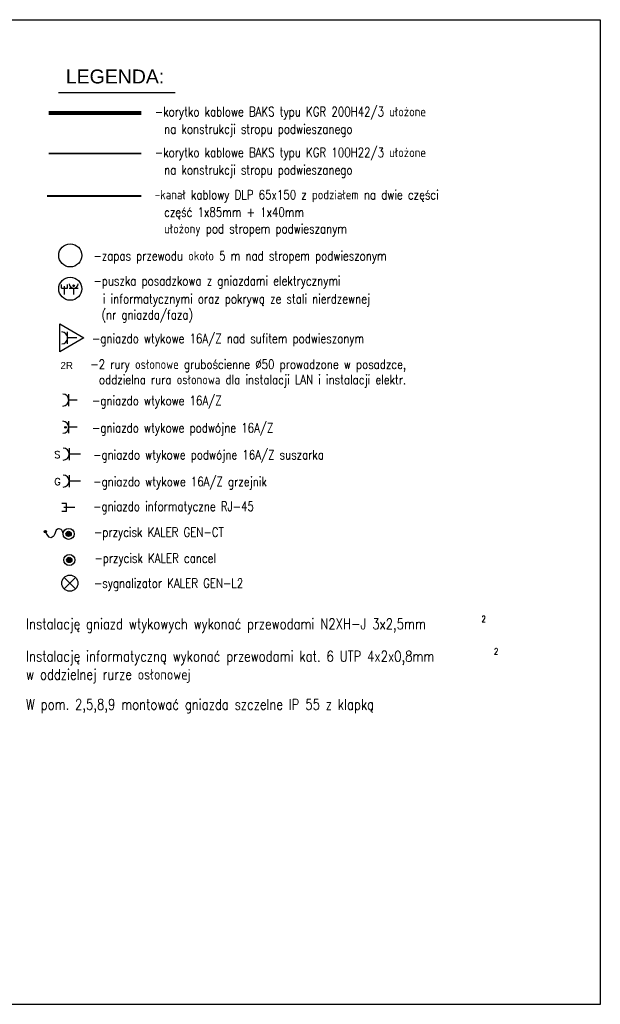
# Model space of a CAD drawing. Header units: millimetres. Extents: x -7934 to 14836, y -13910 to -10668.
# Tile 13 of 42: x 240 to 1073, y -13826 to -12414. Entities that reach past the tile are written whole.
import ezdxf
from ezdxf.enums import TextEntityAlignment as Align

# ---------------------------------------------------------------- set-up
doc = ezdxf.new("R2010")
doc.units = ezdxf.units.MM
for name, color, linetype in [('INSTAL', 50, 'Continuous'), ('NIEBIESKA', 4, 'Continuous'), ('OPISY', 4, 'Continuous')]:
    doc.layers.add(name, color=color, linetype=linetype)
doc.layers.add('INSTAL DLP', color=70, linetype='Continuous', lineweight=70)
doc.styles.add('Arial', font='arial.ttf', dxfattribs={"height": 25})
doc.styles.add('ROMANS wym', font='ROMANS.SHX', dxfattribs={"width": 0.75, "height": 25})

msp = doc.modelspace()

# ---------------------------------------------------------------- hatches: boundary and pattern name
at = {"layer": 'INSTAL'}
for points in [[(275, -13148.4, 1), (278.6, -13148.4, 1)], [(314, -13151.6, 1), (306.4, -13151.6, 1)], [(314.9, -13189, 1), (307.3, -13189, 1)]]:
    msp.add_hatch(color=10, dxfattribs=at).paths.add_polyline_path(points)

# ---------------------------------------------------------------- linework, layer by layer
at = {"layer": 'INSTAL', "color": 7}
msp.add_line((295.5, -12518.4), (463, -12518.4), dxfattribs=at)
at = {"layer": 'INSTAL', "color": 140, "lineweight": 35}
msp.add_line((281.6, -12605.9), (414.4, -12605.9), dxfattribs=at)
at = {"layer": 'INSTAL', "color": 3}
for p, q in [((300, -12799.1), (300, -12794)), ((304.3, -12808.1), (304.3, -12796)), ((308.6, -12799.1), (308.6, -12794)), ((300, -12799.1), (308.6, -12799.1)), ((300, -12799.1), (308.6, -12799.1)), ((307.2, -13108), (300.3, -13108)), ((307.2, -13119.5), (300.3, -13119.5)), ((319.2, -13113.8), (303.1, -13113.8)), ((319.2, -13113.8), (303.1, -13113.8)), ((307.2, -13119.5), (307.2, -13108))]:
    msp.add_line(p, q, dxfattribs=at)
at = {"layer": 'INSTAL', "color": 10}
for p, q in [((311.2, -12799.1), (324.1, -12799.1)), ((311.2, -12799.1), (324.1, -12799.1)), ((317.6, -12808.1), (317.6, -12799.1)), ((308.8, -12879.1), (308.8, -12861.9)), ((308.8, -12879.1), (308.8, -12861.9)), ((322.2, -12870.5), (308.8, -12870.5)), ((322.2, -12870.5), (308.8, -12870.5)), ((310.4, -12968.2), (310.4, -12951.1)), ((322.4, -12959.6), (310.4, -12959.6)), ((322.4, -12959.6), (310.4, -12959.6)), ((310.4, -13007.2), (310.4, -12990.1)), ((322.4, -12998.6), (310.4, -12998.6)), ((322.4, -12998.6), (310.4, -12998.6)), ((311, -13028.7), (311, -13045.8)), ((327, -13037.2), (311, -13037.2)), ((327, -13037.2), (311, -13037.2)), ((311, -13067.2), (311, -13084.4)), ((327, -13075.8), (311, -13075.8)), ((327, -13075.8), (311, -13075.8)), ((303.7, -13230.5), (320.1, -13214.1)), ((320.1, -13230.5), (303.7, -13214.1)), ((303.7, -13230.5), (320.1, -13214.1)), ((320.1, -13230.5), (303.7, -13214.1))]:
    msp.add_line(p, q, dxfattribs=at)
at = {"layer": 'INSTAL', "color": 4}
msp.add_lwpolyline([(297.4, -12890.5), (297.4, -12850.5), (332, -12870.5), (297.4, -12890.5)], dxfattribs=at)
msp.add_lwpolyline([(297.4, -12890.5), (297.4, -12850.5), (332, -12870.5), (297.4, -12890.5)], dxfattribs=at)
at = {"layer": 'INSTAL', "color": 6}
msp.add_circle((312.5, -12752.1), 16.5, dxfattribs=at)
at = {"layer": 'INSTAL'}
msp.add_circle((312.5, -12800), 16.5, dxfattribs=at)
at = {"layer": 'INSTAL', "color": 10}
for centre, radius in [((317.4, -12795.7), 1.2), ((305.8, -12998.8, 0), 1.2), ((276.8, -13148.4), 1.78), ((310.2, -13151.6), 7.91), ((310.2, -13151.6), 7.91), ((310.2, -13151.6), 3.8), ((311.1, -13189), 7.91), ((311.1, -13189), 7.91), ((311.1, -13189), 3.8), ((311.9, -13222.3), 11.6), ((311.9, -13222.3), 11.6)]:
    msp.add_circle(centre, radius, dxfattribs=at)
for centre, radius, start, end in [((317.6, -12792.7), 6.43, 180, 0), ((300.3, -12870.5), 8.58, 270, 90), ((300.3, -12870.5), 8.58, 270, 90), ((301.8, -12959.6), 8.58, 270, 90), ((301.8, -12998.6), 8.58, 270, 90), ((302.4, -13037.2), 8.58, 270, 90), ((302.4, -13075.8), 8.58, 270, 90)]:
    msp.add_arc(centre, radius, start, end, dxfattribs=at)
at = {"layer": 'INSTAL', "color": 10, "start_tangent": (-0.201344, 0.979521), "end_tangent": (-0.488683, 0.872461)}
msp.add_spline([(302.3, -13151.6), (299.3, -13145.2), (294.3, -13144.7), (288.8, -13154.2), (284.5, -13157.1), (276.8, -13148.4)], degree=3, dxfattribs=at)
at = {"layer": 'INSTAL DLP', "lineweight": 80}
msp.add_line((281.6, -12547.4), (414.4, -12547.4), dxfattribs=at)
at = {"layer": 'INSTAL DLP', "color": 183, "lineweight": 40}
msp.add_line((279.4, -12666.5), (414.4, -12666.5), dxfattribs=at)
at = {"layer": 'NIEBIESKA', "color": 5, "linetype": 'Continuous'}
msp.add_lwpolyline([(-884, -12414), (1073.5, -12414), (1073.5, -13826.5), (-884, -13826.5)], close=True, dxfattribs=at)

# ---------------------------------------------------------------- texts
at = {"layer": 'INSTAL', "color": 7, "linetype": 'ByBlock', "style": 'ROMANS wym', "width": 0.8}
for s, height, p in [('-korytko kablowe BAKS typu KGR 200H42/3 ułożone', 13.44, (434, -12545.9)), ('na konstrukcji stropu podwieszanego', 13.44, (447.3, -12570.9)), ('-korytko kablowe BAKS typu KGR 100H22/3 ułożone', 13.44, (434, -12604.4)), ('na konstrukcji stropu podwieszanego', 13.44, (447.3, -12629.4)), ('-kanał kablowy DLP 65x150 z podziałem na dwie części', 13.44, (434, -12665)), ('część 1x85mm + 1x40mm', 13.44, (447.3, -12690)), ('ułożony pod stropem podwieszanym', 13.44, (447.3, -12713.8)), ('-zapas przewodu około 5 m nad stropem podwieszonym', 13.44, (345.8, -12752.7)), ('-puszka posadzkowa z gniazdami elektrycznymi', 13.44, (345.8, -12788.6)), ('i informatycznymi oraz pokrywą ze stali nierdzewnej', 13.44, (359.3, -12814.4)), ('(nr gniazda/faza)', 13.44, (357.4, -12837.2, 0)), ('-gniazdo wtykowe 16A/Z nad sufitem podwieszonym', 13.44, (343.7, -12871.3)), ('-2 rury osłonowe grubościenne ∅50 prowadzone w posadzce,', 13.44, (341.4, -12908.3, 0)), ('oddzielna rura osłonowa dla instalacji LAN i instalacji elektr.', 13.44, (353.8, -12930.3, 0)), ('-gniazdo wtykowe 16A/Z', 13.44, (343.8, -12960.4)), ('-gniazdo wtykowe podwójne 16A/Z', 13.44, (343.8, -12999.4)), ('-gniazdo wtykowe podwójne 16A/Z suszarka', 13.44, (345.4, -13038)), ('-gniazdo wtykowe 16A/Z grzejnik', 13.44, (345.5, -13076.6)), ('-gniazdo informatyczne RJ-45', 13.44, (345.3, -13112.1)), ('-przycisk KALER GEN-CT', 13.44, (346.6, -13149.2)), ('-przycisk KALER cancel', 13.44, (347.2, -13186.5)), ('-sygnalizator KALER GEN-L2', 13.44, (346.6, -13222.3)), ('Instalację gniazd wtykowych wykonać przewodami N2XH-J 3x2,5mm', 15.322, (249.1, -13280.7)), ('2', 9.12, (902.9, -13273.7)), ('Instalację informatyczną wykonać przewodami kat. 6 UTP 4x2x0,8mm', 15.322, (249.1, -13327.1)), ('2', 9.12, (920.8, -13320.3)), ('w oddzielnej rurze osłonowej', 15.322, (249.1, -13353.1)), ('W pom. 2,5,8,9 montować gniazda szczelne IP 55 z klapką', 15.322, (249.1, -13396.2))]:
    msp.add_text(s, height=height, dxfattribs=at).set_placement(p, align=Align.MIDDLE_LEFT)
at = {"layer": 'INSTAL', "color": 7, "linetype": 'ByBlock', "style": 'Arial'}
msp.add_text('2R', height=10, dxfattribs=at).set_placement((298.5, -12910), align=Align.MIDDLE_LEFT)
at = {"layer": 'INSTAL', "color": 30, "style": 'ROMANS wym'}
for s, p in [('S', (289.8, -13042.9, 0)), ('G', (289.8, -13081.5, 0))]:
    msp.add_text(s, height=10, dxfattribs=at).set_placement(p)
at = {"layer": 'OPISY', "color": 7, "style": 'Arial'}
msp.add_text('LEGENDA:', height=20, dxfattribs=at).set_placement((306.2, -12505.4))

doc.saveas('drawing.dxf')
